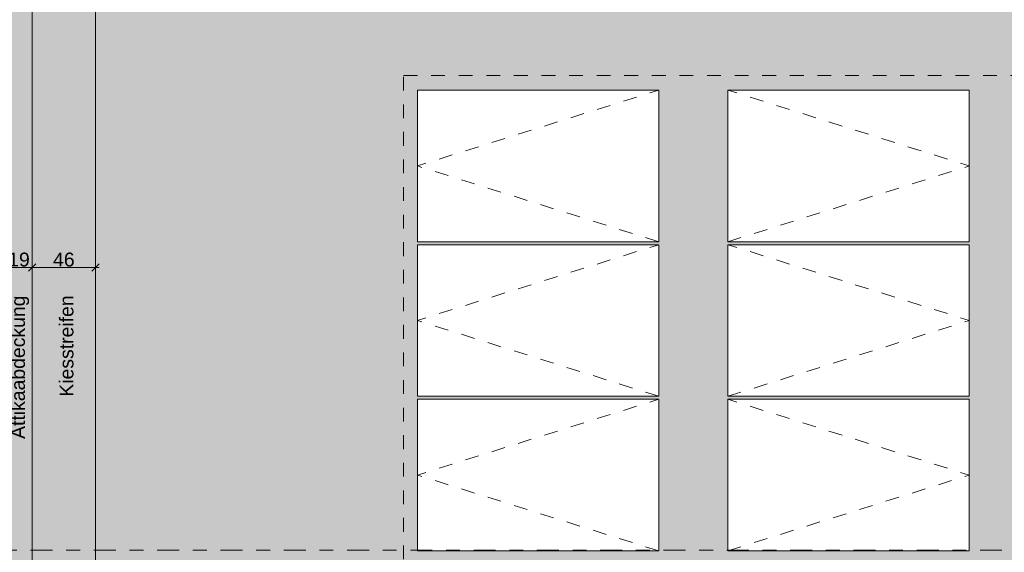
# Model space of a CAD drawing. Header units: metres. Extents: x -180 to 4, y -47 to 4.
# Tile 71 of 256: x -160 to -153, y -20 to -16. Entities that reach past the tile are written whole.
import ezdxf

# ---------------------------------------------------------------- set-up
doc = ezdxf.new("R2010")
doc.units = ezdxf.units.M
doc.header["$LTSCALE"] = 0.05
doc.header["$PDMODE"] = 1
doc.header["$PDSIZE"] = -2
doc.linetypes.add('Linienart-53', pattern=[5.291531, 3.175, -1.058062, 0.352704, -0.705764])
doc.linetypes.add('VW-01 Strichlinie kurz', pattern=[1.999894, 0.999947, -0.999947])
doc.layers.get('0').update_dxf_attribs({"lineweight": 25})
for name, color, linetype, lineweight, true_color in [('30 -36 Dächer- 3 Dachbeläge', 7, 'Continuous', 15, 0x9999ff), ('30 -36 Dächer- 3 Dachbeläge Gründach', 250, 'Continuous', 9, 0x333333), ('40 -44 Elektr. Anlagen- 2 Eigenstromversorgungsanlagen', 7, 'Continuous', 5, 0xff6633), ('70 -72 Beschriftung- 1 Beschriftung allgemein', 7, 'Continuous', 9, 0xff6633), ('70 -76 Bemaßung- 2 Allgemein', 7, 'Continuous', 5, 0x6666cc), ('Dachflächen Moblierung', 7, 'Continuous', 9, 0x888888)]:
    doc.layers.add(name, color=color, linetype=linetype, lineweight=lineweight, true_color=true_color)
for name, color, linetype, lineweight in [('60- 61 allgemeine Ausstattung- 4 Terrassen', 7, 'Continuous', 9), ('70 -71 Achsen- 1 Gebäudeachsen', 7, 'Linienart-53', 18), ('Keine', 7, 'Continuous', 9)]:
    doc.layers.add(name, color=color, linetype=linetype, lineweight=lineweight)
doc.styles.add('Arial', font='arial.ttf')
doc.dimstyles.new('k+k_klein', dxfattribs={"dimtxt": 0.075516, "dimasz": 0.05302, "dimexe": 0.05, "dimexo": 0.15, "dimgap": 0.005, "dimtad": 1, "dimdec": 3, "dimtxsty": 'Arial', "dimblk": 'VW_SLASH-2', "dimblk1": 'VW_SLASH-2', "dimblk2": 'VW_SLASH-2', "dimcen": 0, "dimdle": 0.025, "dimadec": 3, "dimazin": 0, "dimtfac": 0.75, "dimtdec": 3, "dimtix": 1, "dimtmove": 0, "dimatfit": 0, "dimldrblk": 'VW_FILLEDARROW', "dimfxl": 0.1, "dimfxlon": 1, "dimfrac": 2, "dimtolj": 1, "dimarcsym": 0})

# ---------------------------------------------------------------- blocks, each defined once
blk = doc.blocks.new('Gruppe-399')
at = {"color": 255, "linetype": 'Continuous', "lineweight": 9, "transparency": 33554687}
blk.add_wipeout([(-157.1388, -18.8512), (-155.3888, -18.8512), (-155.3888, -19.9512), (-157.1388, -19.9512)], dxfattribs=at).dxf.layer = '40 -44 Elektr. Anlagen- 2 Eigenstromversorgungsanlagen'
at = {"layer": '40 -44 Elektr. Anlagen- 2 Eigenstromversorgungsanlagen', "color": 7, "linetype": 'Continuous', "lineweight": 9, "transparency": 33554687, "flags": 128}
blk.add_lwpolyline([(-157.1388, -18.8512), (-155.3888, -18.8512), (-155.3888, -19.9512), (-157.1388, -19.9512)], close=True, dxfattribs=at)
at = {"layer": 'Dachflächen Moblierung', "color": 8, "linetype": 'VW-01 Strichlinie kurz', "lineweight": 5, "flags": 128}
blk.add_lwpolyline([(-155.3888, -19.9512), (-157.1388, -19.4012), (-155.3888, -18.8512)], dxfattribs=at)
blk = doc.blocks.new('Gruppe-400')
at = {"color": 255, "linetype": 'Continuous', "lineweight": 9, "transparency": 33554687}
blk.add_wipeout([(-157.1388, -17.7302), (-155.3888, -17.7302), (-155.3888, -18.8302), (-157.1388, -18.8302)], dxfattribs=at).dxf.layer = '40 -44 Elektr. Anlagen- 2 Eigenstromversorgungsanlagen'
at = {"layer": '40 -44 Elektr. Anlagen- 2 Eigenstromversorgungsanlagen', "color": 7, "linetype": 'Continuous', "lineweight": 9, "transparency": 33554687, "flags": 128}
blk.add_lwpolyline([(-157.1388, -17.7302), (-155.3888, -17.7302), (-155.3888, -18.8302), (-157.1388, -18.8302)], close=True, dxfattribs=at)
at = {"layer": 'Dachflächen Moblierung', "color": 8, "linetype": 'VW-01 Strichlinie kurz', "lineweight": 5, "flags": 128}
blk.add_lwpolyline([(-155.3888, -18.8302), (-157.1388, -18.2802), (-155.3888, -17.7302)], dxfattribs=at)
blk = doc.blocks.new('Gruppe-401')
at = {"color": 255, "linetype": 'Continuous', "lineweight": 9, "transparency": 33554687}
blk.add_wipeout([(-157.1388, -16.6092), (-155.3888, -16.6092), (-155.3888, -17.7092), (-157.1388, -17.7092)], dxfattribs=at).dxf.layer = '40 -44 Elektr. Anlagen- 2 Eigenstromversorgungsanlagen'
at = {"layer": '40 -44 Elektr. Anlagen- 2 Eigenstromversorgungsanlagen', "color": 7, "linetype": 'Continuous', "lineweight": 9, "transparency": 33554687, "flags": 128}
blk.add_lwpolyline([(-157.1388, -16.6092), (-155.3888, -16.6092), (-155.3888, -17.7092), (-157.1388, -17.7092)], close=True, dxfattribs=at)
at = {"layer": 'Dachflächen Moblierung', "color": 8, "linetype": 'VW-01 Strichlinie kurz', "lineweight": 5, "flags": 128}
blk.add_lwpolyline([(-155.3888, -17.7092), (-157.1388, -17.1592), (-155.3888, -16.6092)], dxfattribs=at)
blk = doc.blocks.new('Gruppe-408')
at = {"color": 255, "linetype": 'Continuous', "lineweight": 9, "transparency": 33554687}
blk.add_wipeout([(-154.8888, -18.8512), (-153.1388, -18.8512), (-153.1388, -19.9512), (-154.8888, -19.9512)], dxfattribs=at).dxf.layer = '40 -44 Elektr. Anlagen- 2 Eigenstromversorgungsanlagen'
at = {"layer": '40 -44 Elektr. Anlagen- 2 Eigenstromversorgungsanlagen', "color": 7, "linetype": 'Continuous', "lineweight": 9, "transparency": 33554687, "flags": 128}
blk.add_lwpolyline([(-154.8888, -18.8512), (-153.1388, -18.8512), (-153.1388, -19.9512), (-154.8888, -19.9512)], close=True, dxfattribs=at)
at = {"layer": 'Dachflächen Moblierung', "color": 8, "linetype": 'VW-01 Strichlinie kurz', "lineweight": 5, "flags": 128}
blk.add_lwpolyline([(-154.8888, -19.9512), (-153.1388, -19.4012), (-154.8888, -18.8512)], dxfattribs=at)
blk = doc.blocks.new('Gruppe-409')
at = {"color": 255, "linetype": 'Continuous', "lineweight": 9, "transparency": 33554687}
blk.add_wipeout([(-154.8888, -17.7302), (-153.1388, -17.7302), (-153.1388, -18.8302), (-154.8888, -18.8302)], dxfattribs=at).dxf.layer = '40 -44 Elektr. Anlagen- 2 Eigenstromversorgungsanlagen'
at = {"layer": '40 -44 Elektr. Anlagen- 2 Eigenstromversorgungsanlagen', "color": 7, "linetype": 'Continuous', "lineweight": 9, "transparency": 33554687, "flags": 128}
blk.add_lwpolyline([(-154.8888, -17.7302), (-153.1388, -17.7302), (-153.1388, -18.8302), (-154.8888, -18.8302)], close=True, dxfattribs=at)
at = {"layer": 'Dachflächen Moblierung', "color": 8, "linetype": 'VW-01 Strichlinie kurz', "lineweight": 5, "flags": 128}
blk.add_lwpolyline([(-154.8888, -18.8302), (-153.1388, -18.2802), (-154.8888, -17.7302)], dxfattribs=at)
blk = doc.blocks.new('Gruppe-410')
at = {"color": 255, "linetype": 'Continuous', "lineweight": 9, "transparency": 33554687}
blk.add_wipeout([(-154.8888, -16.6092), (-153.1388, -16.6092), (-153.1388, -17.7092), (-154.8888, -17.7092)], dxfattribs=at).dxf.layer = '40 -44 Elektr. Anlagen- 2 Eigenstromversorgungsanlagen'
at = {"layer": '40 -44 Elektr. Anlagen- 2 Eigenstromversorgungsanlagen', "color": 7, "linetype": 'Continuous', "lineweight": 9, "transparency": 33554687, "flags": 128}
blk.add_lwpolyline([(-154.8888, -16.6092), (-153.1388, -16.6092), (-153.1388, -17.7092), (-154.8888, -17.7092)], close=True, dxfattribs=at)
at = {"layer": 'Dachflächen Moblierung', "color": 8, "linetype": 'VW-01 Strichlinie kurz', "lineweight": 5, "flags": 128}
blk.add_lwpolyline([(-154.8888, -17.7092), (-153.1388, -17.1592), (-154.8888, -16.6092)], dxfattribs=at)
blk = doc.blocks.new('Gruppe-767')
at = {"layer": '70 -72 Beschriftung- 1 Beschriftung allgemein', "color": 7, "transparency": 33554687}
for name in ['Gruppe-399', 'Gruppe-408']:
    blk.add_blockref(name, (0, 0), dxfattribs=at)
for name in ['Gruppe-400', 'Gruppe-409']:
    blk.add_blockref(name, (0, 0), dxfattribs=at)
for name in ['Gruppe-401', 'Gruppe-410']:
    blk.add_blockref(name, (0, 0), dxfattribs=at)
blk = doc.blocks.new('VW_SLASH-2')
at = {"color": 0, "linetype": 'ByBlock', "lineweight": -2, "transparency": 16777216}
blk.add_line((0.47, 0), (-1, 0), dxfattribs=at)
at = {"color": 0, "lineweight": 5, "transparency": 16777216, "flags": 128}
blk.add_lwpolyline([(0.5, 0.5), (-0.5, -0.5)], dxfattribs=at)
blk = doc.blocks.new('*D1076')
at = {"layer": '70 -76 Bemaßung- 2 Allgemein', "color": 0, "lineweight": -2}
for p, q in [((-160.121, -17.795), (-160.121, -17.945)), ((-159.931, -17.795), (-159.931, -17.945)), ((-159.984, -17.895), (-160.068, -17.895))]:
    blk.add_line(p, q, dxfattribs=at)
at = {"layer": 'Defpoints', "color": 0}
for p in [(-160.121, -17.4609), (-159.931, -17.5099), (-160.121, -17.895)]:
    blk.add_point(p, dxfattribs=at)
at = {"layer": '70 -76 Bemaßung- 2 Allgemein', "color": 0, "lineweight": -2, "xscale": 0.05302001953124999, "yscale": 0.05302001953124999, "zscale": 0.05302001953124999, "rotation": 180}
blk.add_blockref('VW_SLASH-2', (-160.121, -17.895), dxfattribs=at)
at = {"layer": '70 -76 Bemaßung- 2 Allgemein', "color": 0, "lineweight": -2, "xscale": 0.05302001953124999, "yscale": 0.05302001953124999, "zscale": 0.05302001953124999}
blk.add_blockref('VW_SLASH-2', (-159.931, -17.895), dxfattribs=at)
at = {"layer": '70 -76 Bemaßung- 2 Allgemein', "color": 0, "insert": (-160.026, -17.8386), "char_height": 0.10069, "attachment_point": 5, "style": 'Arial'}
blk.add_mtext('\\A1;19', dxfattribs=at)
blk = doc.blocks.new('VW_FILLEDARROW')
at = {"linetype": 'Continuous', "lineweight": 0, "transparency": 16777216}
blk.add_hatch(color=0, dxfattribs=at).paths.add_polyline_path([(-2.83, 0.76), (0, 0), (-2.83, -0.76)])
at = {"color": 0, "lineweight": 5, "transparency": 16777216, "flags": 128}
blk.add_lwpolyline([(-2.83, 0.76), (0, 0), (-2.83, -0.76)], close=True, dxfattribs=at)
blk = doc.blocks.new('*D1077')
at = {"layer": '70 -76 Bemaßung- 2 Allgemein', "color": 0, "lineweight": -2}
for p, q in [((-159.931, -17.795), (-159.931, -17.945)), ((-159.471, -17.795), (-159.471, -17.945)), ((-159.524, -17.895), (-159.878, -17.895))]:
    blk.add_line(p, q, dxfattribs=at)
at = {"layer": 'Defpoints', "color": 0}
for p in [(-159.471, -17.4121), (-159.931, -17.5099), (-159.931, -17.895)]:
    blk.add_point(p, dxfattribs=at)
at = {"layer": '70 -76 Bemaßung- 2 Allgemein', "color": 0, "lineweight": -2, "xscale": 0.05302001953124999, "yscale": 0.05302001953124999, "zscale": 0.05302001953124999, "rotation": 180}
blk.add_blockref('VW_SLASH-2', (-159.931, -17.895), dxfattribs=at)
at = {"layer": '70 -76 Bemaßung- 2 Allgemein', "color": 0, "lineweight": -2, "xscale": 0.05302001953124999, "yscale": 0.05302001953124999, "zscale": 0.05302001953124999}
blk.add_blockref('VW_SLASH-2', (-159.471, -17.895), dxfattribs=at)
at = {"layer": '70 -76 Bemaßung- 2 Allgemein', "color": 0, "insert": (-159.701, -17.8386), "char_height": 0.10069, "attachment_point": 5, "style": 'Arial'}
blk.add_mtext('\\A1;46', dxfattribs=at)
blk = doc.blocks.new('*D2779')
at = {"layer": '70 -76 Bemaßung- 2 Allgemein', "color": 0, "linetype": 'Continuous', "lineweight": -2, "transparency": 33554687}
for p, q in [((-146.1, -12.237), (-145.95, -12.237)), ((-146, -16.5582), (-146, -12.2901)), ((-146.1, -16.6112), (-145.95, -16.6112))]:
    blk.add_line(p, q, dxfattribs=at)
at = {"layer": 'Defpoints', "color": 0, "transparency": 33554687}
for p in [(-156.44, -12.237), (-146, -12.237), (-157.1388, -16.6112)]:
    blk.add_point(p, dxfattribs=at)
at = {"layer": '70 -76 Bemaßung- 2 Allgemein', "color": 0, "lineweight": -2, "xscale": 0.05302001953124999, "yscale": 0.05302001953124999, "zscale": 0.05302001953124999}
for p, rotation in [((-146, -12.237), 90), ((-146, -16.6112), 270)]:
    blk.add_blockref('VW_SLASH-2', p, dxfattribs=dict(at, rotation=rotation))
at = {"layer": '70 -76 Bemaßung- 2 Allgemein', "color": 0, "lineweight": 5, "transparency": 33554687, "insert": (-146.0655, -14.4241), "char_height": 0.10069, "attachment_point": 5, "rotation": 90, "style": 'Arial'}
blk.add_mtext('\\A1;4,40', dxfattribs=at)
blk = doc.blocks.new('*D2780')
at = {"layer": '70 -76 Bemaßung- 2 Allgemein', "color": 0, "linetype": 'Continuous', "lineweight": -2, "transparency": 33554687}
for p, q in [((-146.1, -16.6112), (-145.95, -16.6112)), ((-146, -26.6222), (-146, -16.6642)), ((-146.1, -26.6752), (-145.95, -26.6752))]:
    blk.add_line(p, q, dxfattribs=at)
at = {"layer": 'Defpoints', "color": 0, "transparency": 33554687}
for p in [(-157.1388, -16.6112), (-146, -16.6112), (-157.1388, -26.6752)]:
    blk.add_point(p, dxfattribs=at)
at = {"layer": '70 -76 Bemaßung- 2 Allgemein', "color": 0, "lineweight": -2, "xscale": 0.05302001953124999, "yscale": 0.05302001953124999, "zscale": 0.05302001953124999}
for p, rotation in [((-146, -16.6112), 90), ((-146, -26.6752), 270)]:
    blk.add_blockref('VW_SLASH-2', p, dxfattribs=dict(at, rotation=rotation))
at = {"layer": '70 -76 Bemaßung- 2 Allgemein', "color": 0, "lineweight": 5, "transparency": 33554687, "insert": (-146.0655, -21.6432), "char_height": 0.10069, "attachment_point": 5, "rotation": 90, "style": 'Arial'}
blk.add_mtext('\\A1;10,10', dxfattribs=at)
blk = doc.blocks.new('*D2785')
at = {"layer": '70 -76 Bemaßung- 2 Allgemein', "color": 0, "linetype": 'Continuous', "lineweight": -2, "transparency": 33554687}
for p, q in [((-159.931, -28.14), (-159.931, -28.29)), ((-157.1388, -28.14), (-157.1388, -28.29)), ((-157.1918, -28.24), (-159.878, -28.24))]:
    blk.add_line(p, q, dxfattribs=at)
at = {"layer": 'Defpoints', "color": 0, "transparency": 33554687}
for p in [(-157.1388, -16.6112), (-159.931, -16.68), (-159.931, -28.24)]:
    blk.add_point(p, dxfattribs=at)
at = {"layer": '70 -76 Bemaßung- 2 Allgemein', "color": 0, "lineweight": -2, "xscale": 0.05302001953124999, "yscale": 0.05302001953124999, "zscale": 0.05302001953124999, "rotation": 180}
blk.add_blockref('VW_SLASH-2', (-159.931, -28.24), dxfattribs=at)
at = {"layer": '70 -76 Bemaßung- 2 Allgemein', "color": 0, "lineweight": -2, "xscale": 0.05302001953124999, "yscale": 0.05302001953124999, "zscale": 0.05302001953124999}
blk.add_blockref('VW_SLASH-2', (-157.1388, -28.24), dxfattribs=at)
at = {"layer": '70 -76 Bemaßung- 2 Allgemein', "color": 0, "lineweight": 5, "transparency": 33554687, "insert": (-158.5349, -28.1745), "char_height": 0.10069, "attachment_point": 5, "style": 'Arial'}
blk.add_mtext('\\A1;2,80', dxfattribs=at)
blk = doc.blocks.new('*D2786')
at = {"layer": '70 -76 Bemaßung- 2 Allgemein', "color": 0, "linetype": 'Continuous', "lineweight": -2, "transparency": 33554687}
for p, q in [((-157.1388, -28.14), (-157.1388, -28.29)), ((-146.5997, -28.14), (-146.5997, -28.29)), ((-146.6527, -28.24), (-157.0858, -28.24))]:
    blk.add_line(p, q, dxfattribs=at)
at = {"layer": 'Defpoints', "color": 0, "transparency": 33554687}
for p in [(-157.1388, -16.6112), (-146.5997, -16.75), (-157.1388, -28.24)]:
    blk.add_point(p, dxfattribs=at)
at = {"layer": '70 -76 Bemaßung- 2 Allgemein', "color": 0, "lineweight": -2, "xscale": 0.05302001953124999, "yscale": 0.05302001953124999, "zscale": 0.05302001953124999, "rotation": 180}
blk.add_blockref('VW_SLASH-2', (-157.1388, -28.24), dxfattribs=at)
at = {"layer": '70 -76 Bemaßung- 2 Allgemein', "color": 0, "lineweight": -2, "xscale": 0.05302001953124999, "yscale": 0.05302001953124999, "zscale": 0.05302001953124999}
blk.add_blockref('VW_SLASH-2', (-146.5997, -28.24), dxfattribs=at)
at = {"layer": '70 -76 Bemaßung- 2 Allgemein', "color": 0, "lineweight": 5, "transparency": 33554687, "insert": (-151.8692, -28.1745), "char_height": 0.10069, "attachment_point": 5, "style": 'Arial'}
blk.add_mtext('\\A1;10,50', dxfattribs=at)
blk = doc.blocks.new('_Achsen (3D)')
at = {"layer": '70 -71 Achsen- 1 Gebäudeachsen', "transparency": 33554687}
blk.add_line((-179.668, -19.947), (3.826, -19.947), dxfattribs=at)
blk = doc.blocks.new('Gruppe-1384')
at = {"layer": '30 -36 Dächer- 3 Dachbeläge Gründach', "linetype": 'Continuous', "lineweight": 0, "true_color": 0xe7eedf, "transparency": 33554687}
blk.add_hatch(color=254, dxfattribs=at).paths.add_polyline_path([(-100.01799996, -31.79404198), (-100.01799996, -31.61704198), (-100.31099996, -31.61704198), (-100.31099996, -12.39704198), (-159.47099996, -12.39704198), (-159.47099996, -39.25704198), (-99.61099996, -39.25704198), (-99.61099996, -31.79404198)])
at = {"layer": '30 -36 Dächer- 3 Dachbeläge Gründach', "flags": 128}
blk.add_lwpolyline([(-100.01799996, -31.79404198), (-100.01799996, -31.61704198), (-100.31099996, -31.61704198), (-100.31099996, -12.39704198), (-159.47099996, -12.39704198), (-159.47099996, -39.25704198), (-99.61099996, -39.25704198), (-99.61099996, -31.79404198)], close=True, dxfattribs=at)
at = {"color": 255, "linetype": 'Continuous', "lineweight": 9, "transparency": 33554687}
blk.add_wipeout([(-129.83124836, -12.23704198), (-129.83124836, -12.71704198), (-159.47099996, -12.71704198), (-159.47099996, -39.25704198), (-129.83124836, -39.25704198), (-129.83124836, -39.73704198), (-160.51099996, -39.73704198), (-160.51099996, -31.61704198), (-159.93099996, -31.61704198), (-159.93099996, -12.23704198)], dxfattribs=at).dxf.layer = '30 -36 Dächer- 3 Dachbeläge'
at = {"layer": '30 -36 Dächer- 3 Dachbeläge', "linetype": 'Continuous', "lineweight": 9, "transparency": 33554687}
h = blk.add_hatch(dxfattribs=at)
h.set_pattern_fill('{914A209A-ED12-11EE-87B6-5CE', style=0, pattern_type=2)
h.set_pattern_definition([(-22, (-91.4235, -34.937042), (-0.018555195, 0.04226461), [0.000625, -0.061875]), (14, (-91.415251, -34.959718), (-0.0371103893, -0.0278327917), [0.000625, -0.030625]), (-3.77456, (-91.474014, -34.97415), (-0.01958604, 0.065974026), [0.00028186, -0.093671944]), (-68, (-91.30392, -34.91024), (0.1926424, 0.04407994), [0.00028125, -0.09346875]), (96, (-91.437934, -35.001983), (-0.036105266, -0.06319548), [0.0005625, -0.0931875]), (132, (-91.4101, -34.97828), (0.040202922, 0.004123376), [0.0003125, -0.0621875]), (-17, (-91.442055, -34.96178), (0.0930531, 0.028928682), [0.000625, -0.061875]), (-145, (-91.4369, -34.956625), (0.06266964, -0.040092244), [0.000625, -0.061875]), (-137, (-91.45133, -34.953533), (0.049444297, -0.02123569), [0.000625, -0.061875])])
h.paths.add_polyline_path([(-100.01799996, -31.12704198), (-99.83999996, -31.12704198), (-99.83999996, -31.61604198), (-99.35099996, -31.61604198), (-99.35099996, -31.79404198), (-99.13099996, -31.79404198), (-99.13099996, -39.73704198), (-160.51099996, -39.73704198), (-160.51099996, -31.61704198), (-159.93099996, -31.61704198), (-159.93099996, -12.23704198), (-100.01799996, -12.23704198)])
h.paths.add_polyline_path([(-159.47099996, -39.25704198), (-100.31099996, -39.25704198), (-100.31099996, -12.71704198), (-159.47099996, -12.71704198)])
at = {"layer": '30 -36 Dächer- 3 Dachbeläge', "color": 161, "linetype": 'Continuous', "lineweight": 9, "true_color": 0x9999ff, "transparency": 33554687, "flags": 128}
for points in [[(-100.01799996, -31.12704198), (-99.83999996, -31.12704198), (-99.83999996, -31.61604198), (-99.35099996, -31.61604198), (-99.35099996, -31.79404198), (-99.13099996, -31.79404198), (-99.13099996, -39.73704198), (-160.51099996, -39.73704198), (-160.51099996, -31.61704198), (-159.93099996, -31.61704198), (-159.93099996, -12.23704198), (-100.01799996, -12.23704198)], [(-159.47099996, -39.25704198), (-100.31099996, -39.25704198), (-100.31099996, -12.71704198), (-159.47099996, -12.71704198)]]:
    blk.add_lwpolyline(points, close=True, dxfattribs=at)
at = {"layer": '70 -72 Beschriftung- 1 Beschriftung allgemein', "char_height": 0.1006886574, "attachment_point": 7, "rotation": 90, "line_spacing_factor": 0.970891, "style": 'Arial'}
for s, insert in [('Attikaabdeckung', (-159.95251755, -19.13908123)), ('Kiesstreifen', (-159.63030401, -18.83281545))]:
    blk.add_mtext(s, dxfattribs=dict(at, insert=insert))
at = {"layer": '70 -76 Bemaßung- 2 Allgemein'}
for base, p1, p2, text, picture, middle in [((-159.93099996, -17.895), (-159.47099996, -17.4120842), (-159.93099996, -17.50986891), '46', '*D1077', (-159.70099996, -17.83859844)), ((-160.12099996, -17.895), (-159.93099996, -17.50986891), (-160.12099996, -17.46091824), '19', '*D1076', (-160.02599996, -17.83859844))]:
    dim = blk.add_linear_dim(base=base, p1=p1, p2=p2, text=text, dimstyle='k+k_klein', override={"dimtxt": 0.100689, "dimgap": 0.005, "dimdec": 8, "dimpost": '<>', "dimtxsty": 'Arial', "dimtmove": 2}, dxfattribs=at)
    dim.commit()
    dim.dimension.update_dxf_attribs({"geometry": picture, "text_midpoint": middle})
at = {"layer": '60- 61 allgemeine Ausstattung- 4 Terrassen', "color": 7}
blk.add_blockref('Gruppe-767', (0, 0), dxfattribs=at)
at = {"layer": '30 -36 Dächer- 3 Dachbeläge', "linetype": 'Continuous', "lineweight": 0}
blk.add_hatch(color=254, dxfattribs=at).paths.add_polyline_path([(-100.01799996, -12.23704198), (-100.01799996, -12.11704198), (-160.12099996, -12.11704198), (-160.12099996, -31.45204198), (-161.04799996, -31.45204198), (-161.04799996, -31.61704198), (-160.09099996, -31.61704198), (-160.09099996, -39.25704198), (-159.93099996, -39.25704198), (-159.93099996, -12.23704198)])
at = {"layer": '30 -36 Dächer- 3 Dachbeläge', "flags": 128}
blk.add_lwpolyline([(-100.01799996, -12.23704198), (-100.01799996, -12.11704198), (-160.12099996, -12.11704198), (-160.12099996, -31.45204198), (-161.04799996, -31.45204198), (-161.04799996, -31.61704198), (-160.09099996, -31.61704198), (-160.09099996, -39.25704198), (-159.93099996, -39.25704198), (-159.93099996, -12.23704198)], close=True, dxfattribs=at)
at = {"layer": '40 -44 Elektr. Anlagen- 2 Eigenstromversorgungsanlagen', "color": 7, "linetype": 'VW-01 Strichlinie kurz', "lineweight": 9, "flags": 128}
blk.add_lwpolyline([(-157.2387741, -16.50250689), (-102.9687741, -16.50250689), (-102.9687741, -37.68750689), (-157.2387741, -37.68750689)], close=True, dxfattribs=at)
blk = doc.blocks.new('_Dach_2D (2D)')
at = {"layer": '60- 61 allgemeine Ausstattung- 4 Terrassen', "color": 7}
blk.add_blockref('Gruppe-1384', (0, 0), dxfattribs=at)
blk = doc.blocks.new('Gruppe-2092')
at = {"layer": '70 -76 Bemaßung- 2 Allgemein', "color": 173, "linetype": 'Continuous', "lineweight": 5, "true_color": 0x6666cc, "transparency": 33554687}
for base, p1, p2, text, picture, middle in [((-146, -12.237), (-157.1388, -16.6112), (-156.44, -12.237), '4,40', '*D2779', (-146.0655, -14.4241)), ((-146, -16.6112), (-157.1388, -26.6752), (-157.1388, -16.6112), '10,10', '*D2780', (-146.0655, -21.6432))]:
    dim = blk.add_linear_dim(base=base, p1=p1, p2=p2, angle=270, text=text, dimstyle='k+k_klein', override={"dimtxt": 0.100689, "dimgap": 0.005, "dimdec": 1, "dimpost": '<>', "dimtxsty": 'Arial', "dimtmove": 2}, dxfattribs=at)
    dim.commit()
    dim.dimension.update_dxf_attribs({"geometry": picture, "text_midpoint": middle})
blk = doc.blocks.new('Gruppe-2093')
at = {"layer": '70 -76 Bemaßung- 2 Allgemein', "color": 173, "linetype": 'Continuous', "lineweight": 5, "true_color": 0x6666cc, "transparency": 33554687}
for base, p1, p2, text, picture, middle in [((-159.931, -28.24), (-157.1388, -16.6112), (-159.931, -16.68), '2,80', '*D2785', (-158.5349, -28.1745)), ((-157.1388, -28.24), (-146.5997, -16.75), (-157.1388, -16.6112), '10,50', '*D2786', (-151.8692, -28.1745))]:
    dim = blk.add_linear_dim(base=base, p1=p1, p2=p2, text=text, dimstyle='k+k_klein', override={"dimtxt": 0.100689, "dimgap": 0.005, "dimdec": 1, "dimpost": '<>', "dimtxsty": 'Arial', "dimtmove": 2}, dxfattribs=at)
    dim.commit()
    dim.dimension.update_dxf_attribs({"geometry": picture, "text_midpoint": middle})
blk = doc.blocks.new('_Dach_2D Bemaßung_ Beschriftung (2D)')
at = {"layer": '70 -76 Bemaßung- 2 Allgemein', "color": 173, "true_color": 0x6666cc, "transparency": 33554687}
for name in ['Gruppe-2092', 'Gruppe-2093']:
    blk.add_blockref(name, (0, 0), dxfattribs=at)

msp = doc.modelspace()

# ---------------------------------------------------------------- block references
at = {"layer": 'Keine', "color": 1}
msp.add_blockref('_Dach_2D (2D)', (0, 0), dxfattribs=at)

# ---------------------------------------------------------------- next in the draw order: block references
msp.add_blockref('_Dach_2D Bemaßung_ Beschriftung (2D)', (0, 0), dxfattribs=at)

# ---------------------------------------------------------------- next in the draw order: block references
msp.add_blockref('_Achsen (3D)', (0, 0), dxfattribs=at)

doc.saveas('drawing.dxf')
